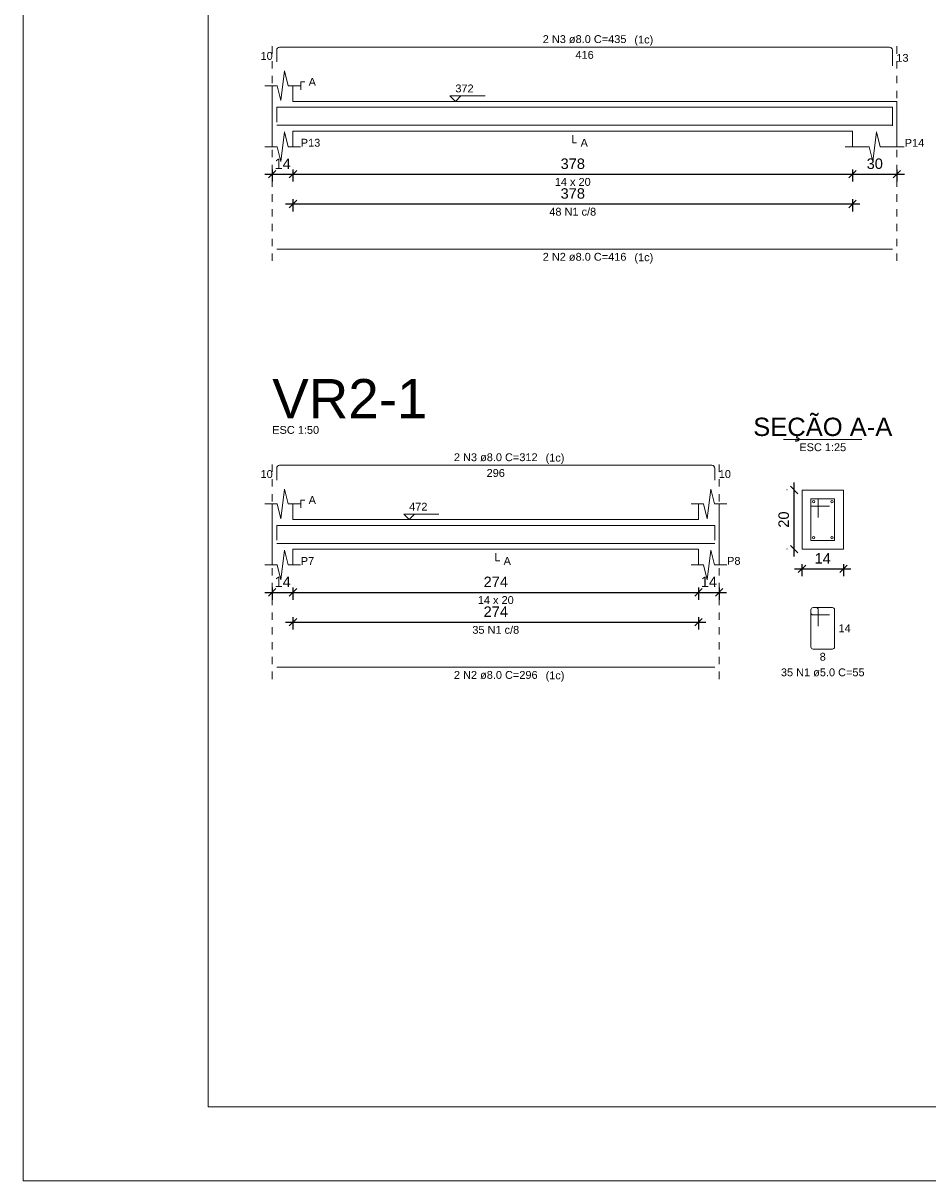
# Model space of a CAD drawing. Header units: millimetres. Extents: x 337 to 526, y -381 to -65.
# Tile 1 of 104: x 337 to 350, y -381 to -366. Entities that reach past the tile are written whole.
import ezdxf

# ---------------------------------------------------------------- set-up
doc = ezdxf.new("R2010")
doc.units = ezdxf.units.MM
doc.header["$MEASUREMENT"] = 0
doc.linetypes.add('Dashed', pattern=[0.75, 0.5, -0.25])
doc.layers.get('0').update_dxf_attribs({"lineweight": 5})
for name, color, linetype, lineweight in [('Descrição da armadura', 7, 'Continuous', 5), ('DT-Barras na forma', 1, 'Continuous', 20), ('DT-Barras no corte', 5, 'Continuous', 5), ('DT-Barras rebatidas', 1, 'Continuous', 20), ('DT-Cotas', 7, 'Continuous', 5), ('DT-Forma', 5, 'Continuous', 5), ('DT-Pontilhado', 7, 'Dashed', 5), ('DT-Textos', 7, 'Continuous', 5), ('DT-Título', 102, 'Continuous', 20), ('PRANCHA 01', 7, 'Continuous', 20), ('Textos armaduras', 7, 'Continuous', 5)]:
    doc.layers.add(name, color=color, linetype=linetype, lineweight=lineweight)
doc.styles.add('Arial', font='arial.ttf')
doc.dimstyles.new('UM_25.000000', dxfattribs={"dimtxt": 0.18, "dimasz": 0.1, "dimexe": 0.1, "dimexo": 0.2, "dimgap": 0, "dimtad": 1, "dimtih": 1, "dimtoh": 1, "dimdec": 1, "dimlfac": 25, "dimzin": 0, "dimdsep": 46, "dimtxsty": 'Standard', "dimcen": 0.09, "dimdle": 0.1, "dimadec": 1, "dimazin": 2, "dimtfac": 1, "dimtdec": 4, "dimtofl": 0, "dimtmove": 0, "dimatfit": 3, "dimfxl": 1, "dimtolj": 1, "dimarcsym": 0})
doc.dimstyles.new('UM_50.000000', dxfattribs={"dimtxt": 0.18, "dimasz": 0.1, "dimexe": 0.1, "dimexo": 0.2, "dimgap": 0, "dimtad": 1, "dimtih": 1, "dimtoh": 1, "dimdec": 1, "dimlfac": 50, "dimzin": 0, "dimdsep": 46, "dimtxsty": 'Standard', "dimcen": 0.09, "dimdle": 0.1, "dimadec": 1, "dimazin": 2, "dimtfac": 1, "dimtdec": 4, "dimtofl": 0, "dimtmove": 0, "dimatfit": 3, "dimfxl": 1, "dimtolj": 1, "dimarcsym": 0})

# ---------------------------------------------------------------- blocks, each defined once
blk = doc.blocks.new('_Oblique')
at = {"color": 0, "linetype": 'ByBlock', "lineweight": -2}
blk.add_line((-0.5, -0.5), (0.5, 0.5), dxfattribs=at)
blk = doc.blocks.new('*D554')
at = {"layer": 'Defpoints', "color": 0, "transparency": 16777216}
for p in [(340.797, -367.293), (341.077, -367.293), (341.077, -367.558)]:
    blk.add_point(p, dxfattribs=at)
at = {"layer": 'DT-Cotas', "color": 0, "lineweight": -2, "transparency": 16777216}
for p, q in [((340.797, -367.493), (340.797, -367.658)), ((341.077, -367.493), (341.077, -367.658)), ((340.697, -367.558), (341.177, -367.558))]:
    blk.add_line(p, q, dxfattribs=at)
at = {"layer": 'DT-Cotas', "color": 0, "lineweight": -2, "transparency": 16777216, "xscale": 0.1, "yscale": 0.1, "zscale": 0.1, "rotation": 180}
blk.add_blockref('_Oblique', (340.797, -367.558), dxfattribs=at)
at = {"layer": 'DT-Cotas', "color": 0, "lineweight": -2, "transparency": 16777216, "xscale": 0.1, "yscale": 0.1, "zscale": 0.1}
blk.add_blockref('_Oblique', (341.077, -367.558), dxfattribs=at)
at = {"layer": 'DT-Cotas', "color": 7, "transparency": 16777216, "insert": (340.937, -367.417), "char_height": 0.1412, "attachment_point": 5, "rotation": 0.0057, "style": 'Arial'}
blk.add_mtext('\\A1;14', dxfattribs=at)
blk = doc.blocks.new('*D555')
at = {"layer": 'Defpoints', "color": 0, "transparency": 16777216}
for p in [(341.077, -367.293), (348.637, -367.293), (348.637, -367.558)]:
    blk.add_point(p, dxfattribs=at)
at = {"layer": 'DT-Cotas', "color": 0, "lineweight": -2, "transparency": 16777216}
for p, q in [((341.077, -367.493), (341.077, -367.658)), ((348.637, -367.493), (348.637, -367.658)), ((340.977, -367.558), (348.737, -367.558))]:
    blk.add_line(p, q, dxfattribs=at)
at = {"layer": 'DT-Cotas', "color": 0, "lineweight": -2, "transparency": 16777216, "xscale": 0.1, "yscale": 0.1, "zscale": 0.1, "rotation": 180}
blk.add_blockref('_Oblique', (341.077, -367.558), dxfattribs=at)
at = {"layer": 'DT-Cotas', "color": 0, "lineweight": -2, "transparency": 16777216, "xscale": 0.1, "yscale": 0.1, "zscale": 0.1}
blk.add_blockref('_Oblique', (348.637, -367.558), dxfattribs=at)
at = {"layer": 'DT-Cotas', "color": 7, "transparency": 16777216, "insert": (344.857, -367.417), "char_height": 0.1412, "attachment_point": 5, "rotation": 0.0057, "style": 'Arial'}
blk.add_mtext('\\A1;378', dxfattribs=at)
blk = doc.blocks.new('*D556')
at = {"layer": 'Defpoints', "color": 0, "transparency": 16777216}
for p in [(348.637, -367.293), (349.237, -367.293), (349.237, -367.558)]:
    blk.add_point(p, dxfattribs=at)
at = {"layer": 'DT-Cotas', "color": 0, "lineweight": -2, "transparency": 16777216}
for p, q in [((348.637, -367.493), (348.637, -367.658)), ((349.237, -367.493), (349.237, -367.658)), ((348.537, -367.558), (349.337, -367.558))]:
    blk.add_line(p, q, dxfattribs=at)
at = {"layer": 'DT-Cotas', "color": 0, "lineweight": -2, "transparency": 16777216, "xscale": 0.1, "yscale": 0.1, "zscale": 0.1, "rotation": 180}
blk.add_blockref('_Oblique', (348.637, -367.558), dxfattribs=at)
at = {"layer": 'DT-Cotas', "color": 0, "lineweight": -2, "transparency": 16777216, "xscale": 0.1, "yscale": 0.1, "zscale": 0.1}
blk.add_blockref('_Oblique', (349.237, -367.558), dxfattribs=at)
at = {"layer": 'DT-Cotas', "color": 7, "transparency": 16777216, "insert": (348.937, -367.417), "char_height": 0.1412, "attachment_point": 5, "rotation": 0.0057, "style": 'Arial'}
blk.add_mtext('\\A1;30', dxfattribs=at)
blk = doc.blocks.new('*D557')
at = {"layer": 'Defpoints', "color": 0, "transparency": 16777216}
for p in [(341.077, -367.695), (348.637, -367.695), (348.637, -367.96)]:
    blk.add_point(p, dxfattribs=at)
at = {"layer": 'DT-Cotas', "color": 0, "lineweight": -2, "transparency": 16777216}
for p, q in [((340.977, -367.96), (348.737, -367.96)), ((341.077, -367.895), (341.077, -368.06)), ((348.637, -367.895), (348.637, -368.06))]:
    blk.add_line(p, q, dxfattribs=at)
at = {"layer": 'DT-Cotas', "color": 0, "lineweight": -2, "transparency": 16777216, "xscale": 0.1, "yscale": 0.1, "zscale": 0.1, "rotation": 180}
blk.add_blockref('_Oblique', (341.077, -367.96), dxfattribs=at)
at = {"layer": 'DT-Cotas', "color": 0, "lineweight": -2, "transparency": 16777216, "xscale": 0.1, "yscale": 0.1, "zscale": 0.1}
blk.add_blockref('_Oblique', (348.637, -367.96), dxfattribs=at)
at = {"layer": 'DT-Cotas', "color": 7, "transparency": 16777216, "insert": (344.857, -367.819), "char_height": 0.1412, "attachment_point": 5, "rotation": 0.0057, "style": 'Arial'}
blk.add_mtext('\\A1;378', dxfattribs=at)
blk = doc.blocks.new('*D566')
at = {"layer": 'Defpoints', "color": 0, "transparency": 16777216}
for p in [(340.797, -372.942), (341.077, -372.942), (341.077, -373.207)]:
    blk.add_point(p, dxfattribs=at)
at = {"layer": 'DT-Cotas', "color": 0, "lineweight": -2, "transparency": 16777216}
for p, q in [((340.797, -373.142), (340.797, -373.307)), ((341.077, -373.142), (341.077, -373.307)), ((340.697, -373.207), (341.177, -373.207))]:
    blk.add_line(p, q, dxfattribs=at)
at = {"layer": 'DT-Cotas', "color": 0, "lineweight": -2, "transparency": 16777216, "xscale": 0.1, "yscale": 0.1, "zscale": 0.1, "rotation": 180}
blk.add_blockref('_Oblique', (340.797, -373.207), dxfattribs=at)
at = {"layer": 'DT-Cotas', "color": 0, "lineweight": -2, "transparency": 16777216, "xscale": 0.1, "yscale": 0.1, "zscale": 0.1}
blk.add_blockref('_Oblique', (341.077, -373.207), dxfattribs=at)
at = {"layer": 'DT-Cotas', "color": 7, "transparency": 16777216, "insert": (340.937, -373.065), "char_height": 0.1412, "attachment_point": 5, "rotation": 0.0057, "style": 'Arial'}
blk.add_mtext('\\A1;14', dxfattribs=at)
blk = doc.blocks.new('*D567')
at = {"layer": 'Defpoints', "color": 0, "transparency": 16777216}
for p in [(341.077, -372.942), (346.556, -372.942), (346.556, -373.207)]:
    blk.add_point(p, dxfattribs=at)
at = {"layer": 'DT-Cotas', "color": 0, "lineweight": -2, "transparency": 16777216}
for p, q in [((341.077, -373.142), (341.077, -373.307)), ((346.556, -373.142), (346.556, -373.307)), ((340.977, -373.207), (346.656, -373.207))]:
    blk.add_line(p, q, dxfattribs=at)
at = {"layer": 'DT-Cotas', "color": 0, "lineweight": -2, "transparency": 16777216, "xscale": 0.1, "yscale": 0.1, "zscale": 0.1, "rotation": 180}
blk.add_blockref('_Oblique', (341.077, -373.207), dxfattribs=at)
at = {"layer": 'DT-Cotas', "color": 0, "lineweight": -2, "transparency": 16777216, "xscale": 0.1, "yscale": 0.1, "zscale": 0.1}
blk.add_blockref('_Oblique', (346.556, -373.207), dxfattribs=at)
at = {"layer": 'DT-Cotas', "color": 7, "transparency": 16777216, "insert": (343.817, -373.065), "char_height": 0.1412, "attachment_point": 5, "rotation": 0.0057, "style": 'Arial'}
blk.add_mtext('\\A1;274', dxfattribs=at)
blk = doc.blocks.new('*D568')
at = {"layer": 'Defpoints', "color": 0, "transparency": 16777216}
for p in [(346.556, -372.942), (346.836, -372.942), (346.836, -373.207)]:
    blk.add_point(p, dxfattribs=at)
at = {"layer": 'DT-Cotas', "color": 0, "lineweight": -2, "transparency": 16777216}
for p, q in [((346.556, -373.142), (346.556, -373.307)), ((346.836, -373.142), (346.836, -373.307)), ((346.456, -373.207), (346.936, -373.207))]:
    blk.add_line(p, q, dxfattribs=at)
at = {"layer": 'DT-Cotas', "color": 0, "lineweight": -2, "transparency": 16777216, "xscale": 0.1, "yscale": 0.1, "zscale": 0.1, "rotation": 180}
blk.add_blockref('_Oblique', (346.556, -373.207), dxfattribs=at)
at = {"layer": 'DT-Cotas', "color": 0, "lineweight": -2, "transparency": 16777216, "xscale": 0.1, "yscale": 0.1, "zscale": 0.1}
blk.add_blockref('_Oblique', (346.836, -373.207), dxfattribs=at)
at = {"layer": 'DT-Cotas', "color": 7, "transparency": 16777216, "insert": (346.696, -373.065), "char_height": 0.1412, "attachment_point": 5, "rotation": 0.0057, "style": 'Arial'}
blk.add_mtext('\\A1;14', dxfattribs=at)
blk = doc.blocks.new('*D569')
at = {"layer": 'Defpoints', "color": 0, "transparency": 16777216}
for p in [(341.077, -373.344), (346.556, -373.344), (346.556, -373.609)]:
    blk.add_point(p, dxfattribs=at)
at = {"layer": 'DT-Cotas', "color": 0, "lineweight": -2, "transparency": 16777216}
for p, q in [((340.977, -373.609), (346.656, -373.609)), ((341.077, -373.544), (341.077, -373.709)), ((346.556, -373.544), (346.556, -373.709))]:
    blk.add_line(p, q, dxfattribs=at)
at = {"layer": 'DT-Cotas', "color": 0, "lineweight": -2, "transparency": 16777216, "xscale": 0.1, "yscale": 0.1, "zscale": 0.1, "rotation": 180}
blk.add_blockref('_Oblique', (341.077, -373.609), dxfattribs=at)
at = {"layer": 'DT-Cotas', "color": 0, "lineweight": -2, "transparency": 16777216, "xscale": 0.1, "yscale": 0.1, "zscale": 0.1}
blk.add_blockref('_Oblique', (346.556, -373.609), dxfattribs=at)
at = {"layer": 'DT-Cotas', "color": 7, "transparency": 16777216, "insert": (343.817, -373.468), "char_height": 0.1412, "attachment_point": 5, "rotation": 0.0057, "style": 'Arial'}
blk.add_mtext('\\A1;274', dxfattribs=at)
blk = doc.blocks.new('*D570')
at = {"layer": 'Defpoints', "color": 0, "transparency": 16777216}
for p in [(347.848, -371.824), (347.954, -371.824), (347.954, -372.624)]:
    blk.add_point(p, dxfattribs=at)
at = {"layer": 'DT-Cotas', "color": 0, "lineweight": -2, "transparency": 16777216}
for p, q in [((347.848, -372.724), (347.848, -371.724)), ((347.754, -371.824), (347.748, -371.824)), ((347.754, -372.624), (347.748, -372.624))]:
    blk.add_line(p, q, dxfattribs=at)
at = {"layer": 'DT-Cotas', "color": 0, "lineweight": -2, "transparency": 16777216, "xscale": 0.1, "yscale": 0.1, "zscale": 0.1}
for p, rotation in [((347.848, -371.824), 90), ((347.848, -372.624), 270)]:
    blk.add_blockref('_Oblique', p, dxfattribs=dict(at, rotation=rotation))
at = {"layer": 'DT-Cotas', "color": 7, "transparency": 16777216, "insert": (347.707, -372.224), "char_height": 0.1412, "attachment_point": 5, "rotation": 90, "style": 'Arial'}
blk.add_mtext('\\A1;20', dxfattribs=at)
blk = doc.blocks.new('*D571')
at = {"layer": 'Defpoints', "color": 0, "transparency": 16777216}
for p in [(347.954, -372.624), (348.514, -372.624), (348.514, -372.889)]:
    blk.add_point(p, dxfattribs=at)
at = {"layer": 'DT-Cotas', "color": 0, "lineweight": -2, "transparency": 16777216}
for p, q in [((347.954, -372.824), (347.954, -372.989)), ((348.514, -372.824), (348.514, -372.989)), ((347.854, -372.889), (348.614, -372.889))]:
    blk.add_line(p, q, dxfattribs=at)
at = {"layer": 'DT-Cotas', "color": 0, "lineweight": -2, "transparency": 16777216, "xscale": 0.1, "yscale": 0.1, "zscale": 0.1, "rotation": 180}
blk.add_blockref('_Oblique', (347.954, -372.889), dxfattribs=at)
at = {"layer": 'DT-Cotas', "color": 0, "lineweight": -2, "transparency": 16777216, "xscale": 0.1, "yscale": 0.1, "zscale": 0.1}
blk.add_blockref('_Oblique', (348.514, -372.889), dxfattribs=at)
at = {"layer": 'DT-Cotas', "color": 7, "transparency": 16777216, "insert": (348.234, -372.748), "char_height": 0.1412, "attachment_point": 5, "rotation": 0.0057, "style": 'Arial'}
blk.add_mtext('\\A1;14', dxfattribs=at)

msp = doc.modelspace()

# ---------------------------------------------------------------- linework, layer by layer
at = {"layer": 'DT-Barras na forma'}
for p, q in [((348.1744, -371.9442), (348.0744, -371.9442)), ((348.0744, -371.9442), (348.0744, -372.5042)), ((348.3944, -371.9442), (348.0744, -371.9442)), ((348.0744, -371.9442), (348.0744, -372.0442)), ((348.0744, -372.0442), (348.3244, -372.0442)), ((348.1744, -372.1942), (348.1744, -371.9442)), ((348.3944, -372.5042), (348.3944, -371.9442)), ((348.0744, -372.5042), (348.3944, -372.5042))]:
    msp.add_line(p, q, dxfattribs=at)
for points in [[(340.8566, -366.8533), (340.8566, -366.6533), (349.1766, -366.6533), (349.1766, -366.9051)], [(340.8566, -366.8973), (349.1766, -366.8973)], [(340.8566, -372.5022), (340.8566, -372.3022), (346.7764, -372.3022), (346.7764, -372.5022)], [(340.8566, -372.5462), (346.7764, -372.5462)]]:
    msp.add_lwpolyline(points, dxfattribs=at)
at = {"layer": 'DT-Barras no corte'}
for centre in [(348.1104, -371.9802), (348.3584, -371.9802), (348.1104, -372.4682), (348.3584, -372.4682)]:
    msp.add_circle(centre, 0.016, dxfattribs=at)
at = {"layer": 'DT-Barras rebatidas'}
for p, q in [((340.8566, -366.0414), (340.8566, -365.8814)), ((340.8966, -365.8414), (349.1366, -365.8414)), ((349.1766, -365.8814), (349.1766, -366.0932)), ((340.8566, -368.5706), (349.1766, -368.5706)), ((340.8566, -371.6903), (340.8566, -371.5303)), ((340.8966, -371.4903), (346.7364, -371.4903)), ((346.7764, -371.5303), (346.7764, -371.6903)), ((348.0744, -373.4425), (348.0744, -373.9425)), ((348.0744, -373.4425), (348.0744, -373.4825)), ((348.1444, -373.4125), (348.1044, -373.4125)), ((348.3644, -373.4125), (348.1044, -373.4125)), ((348.1744, -373.6625), (348.1744, -373.4425)), ((348.3944, -373.9425), (348.3944, -373.4425)), ((348.1044, -373.5125), (348.3244, -373.5125)), ((348.1044, -373.9725), (348.3644, -373.9725)), ((340.8566, -374.2194), (346.7764, -374.2194))]:
    msp.add_line(p, q, dxfattribs=at)
for centre, radius, start, end in [((340.8966, -365.8814), 0.04, 90, 180), ((349.1366, -365.8814), 0.04, 0, 90), ((340.8966, -371.5303), 0.04, 90, 180), ((346.7364, -371.5303), 0.04, 0, 90), ((348.1044, -373.4425), 0.03, 90, 180), ((348.1044, -373.4425), 0.03, 90, 180), ((348.1044, -373.4825), 0.03, 180, 270), ((348.1444, -373.4425), 0.03, 0, 90), ((348.3644, -373.4425), 0.03, 0, 90), ((348.1044, -373.9425), 0.03, 180, 270), ((348.3644, -373.9425), 0.03, 270, 0)]:
    msp.add_arc(centre, radius, start, end, dxfattribs=at)
at = {"layer": 'DT-Forma'}
for p, q in [((340.9116, -366.5635), (340.9616, -366.1635)), ((340.9616, -366.1635), (341.0116, -366.3635)), ((340.6966, -366.3635), (340.8616, -366.3635)), ((340.7966, -366.5753), (340.7966, -366.3635)), ((340.8616, -366.3635), (340.9116, -366.5635)), ((341.0116, -366.3635), (341.1766, -366.3635)), ((341.0766, -366.3635), (341.0766, -366.5753)), ((341.0766, -366.5753), (348.6366, -366.5753)), ((348.6366, -366.5753), (349.2366, -366.5753)), ((340.7966, -366.9753), (340.7966, -367.1871)), ((340.9116, -367.3871), (340.9616, -366.9871)), ((340.9616, -366.9871), (341.0116, -367.1871)), ((341.0766, -367.1871), (341.0766, -366.9753)), ((341.0766, -366.9753), (348.6366, -366.9753)), ((348.6366, -366.9753), (348.6366, -367.1871)), ((348.9116, -367.3871), (348.9616, -366.9871)), ((348.9616, -366.9871), (349.0116, -367.1871)), ((349.2366, -367.1871), (349.2366, -366.9753)), ((340.6966, -367.1871), (340.8616, -367.1871)), ((340.8616, -367.1871), (340.9116, -367.3871)), ((341.0116, -367.1871), (341.1766, -367.1871)), ((348.5366, -367.1871), (348.8616, -367.1871)), ((348.8616, -367.1871), (348.9116, -367.3871)), ((349.0116, -367.1871), (349.3366, -367.1871)), ((340.9116, -372.2124), (340.9616, -371.8124)), ((340.9616, -371.8124), (341.0116, -372.0124)), ((346.6714, -372.2124), (346.7214, -371.8124)), ((346.7214, -371.8124), (346.7714, -372.0124)), ((348.5144, -371.8242), (347.9544, -371.8242)), ((347.9544, -371.8242), (347.9544, -371.8242)), ((347.9544, -371.8242), (347.9544, -372.6242)), ((348.5144, -372.6242), (348.5144, -371.8242)), ((348.5144, -371.8242), (348.5144, -371.8242)), ((340.6966, -372.0124), (340.8616, -372.0124)), ((340.7966, -372.2242), (340.7966, -372.0124)), ((340.8616, -372.0124), (340.9116, -372.2124)), ((341.0116, -372.0124), (341.1766, -372.0124)), ((341.0766, -372.0124), (341.0766, -372.2242)), ((346.4564, -372.0124), (346.6214, -372.0124)), ((346.5564, -372.2242), (346.5564, -372.0124)), ((346.6214, -372.0124), (346.6714, -372.2124)), ((346.7714, -372.0124), (346.9364, -372.0124)), ((346.8364, -372.0124), (346.8364, -372.2242)), ((341.0766, -372.2242), (346.5564, -372.2242)), ((340.7966, -372.6242), (340.7966, -372.836)), ((340.9116, -373.036), (340.9616, -372.636)), ((340.9616, -372.636), (341.0116, -372.836)), ((341.0766, -372.836), (341.0766, -372.6242)), ((341.0766, -372.6242), (346.5564, -372.6242)), ((346.5564, -372.6242), (346.5564, -372.836)), ((346.6714, -373.036), (346.7214, -372.636)), ((346.7214, -372.636), (346.7714, -372.836)), ((346.8364, -372.836), (346.8364, -372.6242)), ((347.9544, -372.6242), (348.5144, -372.6242)), ((347.9544, -372.6242), (347.9544, -372.6242)), ((348.5144, -372.6242), (348.5144, -372.6242)), ((340.6966, -372.836), (340.8616, -372.836)), ((340.8616, -372.836), (340.9116, -373.036)), ((341.0116, -372.836), (341.1766, -372.836)), ((346.4564, -372.836), (346.6214, -372.836)), ((346.6214, -372.836), (346.6714, -373.036)), ((346.7714, -372.836), (346.9364, -372.836))]:
    msp.add_line(p, q, dxfattribs=at)
at = {"layer": 'DT-Forma', "linetype": 'Continuous'}
for p, q in [((340.7966, -366.9753), (340.7966, -366.5753)), ((349.2366, -366.5753), (349.2366, -366.9753)), ((340.7966, -372.6242), (340.7966, -372.2242)), ((346.8364, -372.2242), (346.8364, -372.6242))]:
    msp.add_line(p, q, dxfattribs=at)
at = {"layer": 'DT-Pontilhado', "ltscale": 0.2}
for p, q in [((340.7966, -368.7294), (340.7966, -365.7355)), ((349.2366, -368.7294), (349.2366, -365.7355)), ((340.7966, -374.3783), (340.7966, -371.3844)), ((346.8364, -374.3783), (346.8364, -371.3844))]:
    msp.add_line(p, q, dxfattribs=at)
at = {"layer": 'DT-Textos'}
msp.add_line((347.7049, -371.1417), (348.7639, -371.1417), dxfattribs=at)
for points in [[(341.1825, -366.4165), (341.1825, -366.3106), (341.2355, -366.3106)], [(343.3446, -366.5012), (343.2705, -366.5753), (343.1964, -366.5012), (343.6729, -366.5012)], [(344.8566, -367.0283), (344.8566, -367.1342), (344.9096, -367.1342)], [(341.1825, -372.0653), (341.1825, -371.9594), (341.2355, -371.9594)], [(342.7206, -372.1501), (342.6465, -372.2242), (342.5723, -372.1501), (343.0489, -372.1501)], [(343.8165, -372.6771), (343.8165, -372.783), (343.8695, -372.783)]]:
    msp.add_lwpolyline(points, dxfattribs=at)
at = {"layer": 'PRANCHA 01'}
msp.add_lwpolyline([(337.4312, -381.1573), (421.5312, -381.1573), (421.5312, -321.7573), (337.4312, -321.7573), (337.4312, -381.1573)], dxfattribs=at)
msp.add_lwpolyline([(339.9312, -380.1573), (420.5312, -380.1573), (420.5312, -322.7573), (339.9312, -322.7573)], close=True, dxfattribs=at)

# ---------------------------------------------------------------- texts
at = {"layer": 'Descrição da armadura', "linetype": 'Continuous', "char_height": 0.1059, "attachment_point": 8, "line_spacing_factor": 0.798, "style": 'Arial'}
for s, insert, width in [('2 N3 ø8.0 C=435', (345.0166, -365.7885), 2.267374), ('48 N1 c/8', (344.8566, -368.1191), 1.269695), ('2 N2 ø8.0 C=416', (345.0166, -368.7294), 2.267374), ('2 N3 ø8.0 C=312', (343.8165, -371.4373), 2.267374), ('35 N1 c/8', (343.8165, -373.7679), 1.269695), ('2 N2 ø8.0 C=296', (343.8165, -374.3783), 2.267374), ('35 N1 ø5.0 C=55', (348.2344, -374.3432), 2.267374)]:
    msp.add_mtext(s, dxfattribs=dict(at, insert=insert, width=width))
at = {"layer": 'DT-Textos', "line_spacing_factor": 0.798, "style": 'Arial'}
for s, insert, char_height, width, attachment_point in [('(1c)', (345.6897, -365.8235), 0.1059, 0.518615, 7), ('A', (341.2884, -366.3635), 0.1059, 0.200858, 7), ('372', (343.2705, -366.4536), 0.1059, 0.50244, 7), ('P13', (341.1825, -367.1871), 0.1059, 0.535819, 7), ('A', (344.9625, -367.1871), 0.1059, 0.200858, 7), ('P14', (349.3425, -367.1871), 0.1059, 0.535819, 7), ('14 x 20', (344.8566, -367.7166), 0.1059, 0.987824, 8), ('(1c)', (345.6897, -368.7645), 0.1059, 0.518615, 7), ('SEÇÃO A-A', (348.2347, -371.1704), 0.2471, 4.09988, 8), ('ESC 1:50', (340.7966, -371.0667), 0.1059, 1.288964, 7), ('ESC 1:25', (348.2344, -371.3006), 0.1059, 1.288964, 8), ('(1c)', (344.4897, -371.4724), 0.1059, 0.518615, 7), ('A', (341.2884, -372.0124), 0.1059, 0.200858, 7), ('472', (342.6465, -372.1024), 0.1059, 0.50244, 7), ('P7', (341.1825, -372.836), 0.1059, 0.368339, 7), ('A', (343.9224, -372.836), 0.1059, 0.200858, 7), ('P8', (346.9423, -372.836), 0.1059, 0.368339, 7), ('14 x 20', (343.8165, -373.3655), 0.1059, 0.987824, 8), ('(1c)', (344.4897, -374.4134), 0.1059, 0.518615, 7)]:
    msp.add_mtext(s, dxfattribs=dict(at, insert=insert, char_height=char_height, width=width, attachment_point=attachment_point))
at = {"layer": 'DT-Título', "insert": (340.7966, -370.8549), "char_height": 0.5295, "width": 4.267875, "attachment_point": 7, "line_spacing_factor": 0.798, "style": 'Arial'}
msp.add_mtext('VR2-1', dxfattribs=at)
at = {"layer": 'Textos armaduras', "linetype": 'Continuous', "char_height": 0.1059, "attachment_point": 7, "line_spacing_factor": 0.798, "style": 'Arial'}
for s, insert, width in [('10', (340.6387, -366.0144), 0.329953), ('416', (344.8929, -366.0003), 0.494929), ('13', (349.2296, -366.0403), 0.329953), ('10', (340.6387, -371.6632), 0.329953), ('296', (343.6928, -371.6491), 0.494929), ('10', (346.8294, -371.6632), 0.329953), ('14', (348.4473, -373.7455), 0.329953), ('8', (348.1931, -374.1314), 0.164976)]:
    msp.add_mtext(s, dxfattribs=dict(at, insert=insert, width=width))

# ---------------------------------------------------------------- dimensions: what is measured, and where the dimension line sits
at = {"layer": 'DT-Cotas'}
for base, p1, p2, dimstyle, override, picture, middle in [((341.0766, -367.5578), (340.7966, -367.293), (341.0766, -367.293), 'UM_50.000000', {"dimtxt": 0.1412, "dimasz": 0.1, "dimexe": 0.1, "dimexo": 0.2, "dimtad": 1, "dimtih": 0, "dimtoh": 0, "dimdec": 1, "dimlfac": 50, "dimzin": 8, "dimtxsty": 'Arial', "dimblk": 'Oblique', "dimblk1": 'Oblique', "dimblk2": 'Oblique', "dimsah": 1, "dimdle": 0.1, "dimse1": 0, "dimse2": 0, "dimclrt": 7, "dimadec": 1, "dimazin": 3, "dimtmove": 2, "dimldrblk": 'Oblique'}, '*D554', (340.9366, -367.4166)), ((348.6366, -367.5578), (341.0766, -367.293), (348.6366, -367.293), 'UM_50.000000', {"dimtxt": 0.1412, "dimasz": 0.1, "dimexe": 0.1, "dimexo": 0.2, "dimtad": 1, "dimtih": 0, "dimtoh": 0, "dimdec": 1, "dimlfac": 50, "dimzin": 8, "dimtxsty": 'Arial', "dimblk": 'Oblique', "dimblk1": 'Oblique', "dimblk2": 'Oblique', "dimsah": 1, "dimdle": 0.1, "dimse1": 0, "dimse2": 0, "dimclrt": 7, "dimadec": 1, "dimazin": 3, "dimtmove": 2, "dimldrblk": 'Oblique'}, '*D555', (344.8566, -367.4166)), ((349.2366, -367.5578), (348.6366, -367.293), (349.2366, -367.293), 'UM_50.000000', {"dimtxt": 0.1412, "dimasz": 0.1, "dimexe": 0.1, "dimexo": 0.2, "dimtad": 1, "dimtih": 0, "dimtoh": 0, "dimdec": 1, "dimlfac": 50, "dimzin": 8, "dimtxsty": 'Arial', "dimblk": 'Oblique', "dimblk1": 'Oblique', "dimblk2": 'Oblique', "dimsah": 1, "dimdle": 0.1, "dimse1": 0, "dimse2": 0, "dimclrt": 7, "dimadec": 1, "dimazin": 3, "dimtmove": 2, "dimldrblk": 'Oblique'}, '*D556', (348.9366, -367.4166)), ((348.6366, -367.9602), (341.0766, -367.6955), (348.6366, -367.6955), 'UM_50.000000', {"dimtxt": 0.1412, "dimasz": 0.1, "dimexe": 0.1, "dimexo": 0.2, "dimtad": 1, "dimtih": 0, "dimtoh": 0, "dimdec": 1, "dimlfac": 50, "dimzin": 8, "dimtxsty": 'Arial', "dimblk": 'Oblique', "dimblk1": 'Oblique', "dimblk2": 'Oblique', "dimsah": 1, "dimdle": 0.1, "dimse1": 0, "dimse2": 0, "dimclrt": 7, "dimadec": 1, "dimazin": 3, "dimtmove": 2, "dimldrblk": 'Oblique'}, '*D557', (344.8566, -367.819)), ((348.5144, -372.8889), (347.9544, -372.6242), (348.5144, -372.6242), 'UM_25.000000', {"dimtxt": 0.1412, "dimasz": 0.1, "dimexe": 0.1, "dimexo": 0.2, "dimtad": 1, "dimtih": 0, "dimtoh": 0, "dimdec": 1, "dimlfac": 25, "dimzin": 8, "dimtxsty": 'Arial', "dimblk": 'Oblique', "dimblk1": 'Oblique', "dimblk2": 'Oblique', "dimsah": 1, "dimdle": 0.1, "dimse1": 0, "dimse2": 0, "dimclrt": 7, "dimadec": 1, "dimazin": 3, "dimtmove": 2, "dimldrblk": 'Oblique'}, '*D571', (348.2344, -372.7477)), ((341.0766, -373.2066), (340.7966, -372.9419), (341.0766, -372.9419), 'UM_50.000000', {"dimtxt": 0.1412, "dimasz": 0.1, "dimexe": 0.1, "dimexo": 0.2, "dimtad": 1, "dimtih": 0, "dimtoh": 0, "dimdec": 1, "dimlfac": 50, "dimzin": 8, "dimtxsty": 'Arial', "dimblk": 'Oblique', "dimblk1": 'Oblique', "dimblk2": 'Oblique', "dimsah": 1, "dimdle": 0.1, "dimse1": 0, "dimse2": 0, "dimclrt": 7, "dimadec": 1, "dimazin": 3, "dimtmove": 2, "dimldrblk": 'Oblique'}, '*D566', (340.9366, -373.0654)), ((346.5564, -373.2066), (341.0766, -372.9419), (346.5564, -372.9419), 'UM_50.000000', {"dimtxt": 0.1412, "dimasz": 0.1, "dimexe": 0.1, "dimexo": 0.2, "dimtad": 1, "dimtih": 0, "dimtoh": 0, "dimdec": 1, "dimlfac": 50, "dimzin": 8, "dimtxsty": 'Arial', "dimblk": 'Oblique', "dimblk1": 'Oblique', "dimblk2": 'Oblique', "dimsah": 1, "dimdle": 0.1, "dimse1": 0, "dimse2": 0, "dimclrt": 7, "dimadec": 1, "dimazin": 3, "dimtmove": 2, "dimldrblk": 'Oblique'}, '*D567', (343.8165, -373.0654)), ((346.8364, -373.2066), (346.5564, -372.9419), (346.8364, -372.9419), 'UM_50.000000', {"dimtxt": 0.1412, "dimasz": 0.1, "dimexe": 0.1, "dimexo": 0.2, "dimtad": 1, "dimtih": 0, "dimtoh": 0, "dimdec": 1, "dimlfac": 50, "dimzin": 8, "dimtxsty": 'Arial', "dimblk": 'Oblique', "dimblk1": 'Oblique', "dimblk2": 'Oblique', "dimsah": 1, "dimdle": 0.1, "dimse1": 0, "dimse2": 0, "dimclrt": 7, "dimadec": 1, "dimazin": 3, "dimtmove": 2, "dimldrblk": 'Oblique'}, '*D568', (346.6964, -373.0654)), ((346.5564, -373.6091), (341.0766, -373.3443), (346.5564, -373.3443), 'UM_50.000000', {"dimtxt": 0.1412, "dimasz": 0.1, "dimexe": 0.1, "dimexo": 0.2, "dimtad": 1, "dimtih": 0, "dimtoh": 0, "dimdec": 1, "dimlfac": 50, "dimzin": 8, "dimtxsty": 'Arial', "dimblk": 'Oblique', "dimblk1": 'Oblique', "dimblk2": 'Oblique', "dimsah": 1, "dimdle": 0.1, "dimse1": 0, "dimse2": 0, "dimclrt": 7, "dimadec": 1, "dimazin": 3, "dimtmove": 2, "dimldrblk": 'Oblique'}, '*D569', (343.8165, -373.4679))]:
    dim = msp.add_linear_dim(base=base, p1=p1, p2=p2, dimstyle=dimstyle, override=override, dxfattribs=at)
    dim.commit()
    dim.dimension.update_dxf_attribs({"geometry": picture, "text_midpoint": middle, "dimtype": 160, "text_rotation": 0.00573})
dim = msp.add_linear_dim(base=(347.8485, -371.8242), p1=(347.9544, -372.6242), p2=(347.9544, -371.8242), angle=90, dimstyle='UM_25.000000', override={"dimtxt": 0.1412, "dimasz": 0.1, "dimexe": 0.1, "dimexo": 0.2, "dimtad": 1, "dimtih": 0, "dimtoh": 0, "dimdec": 1, "dimlfac": 25, "dimzin": 8, "dimtxsty": 'Arial', "dimblk": 'Oblique', "dimblk1": 'Oblique', "dimblk2": 'Oblique', "dimsah": 1, "dimdle": 0.1, "dimse1": 0, "dimse2": 0, "dimclrt": 7, "dimadec": 1, "dimazin": 3, "dimtmove": 2, "dimldrblk": 'Oblique'}, dxfattribs=at)
dim.commit()
dim.dimension.update_dxf_attribs({"geometry": '*D570', "text_midpoint": (347.7073, -372.2242), "dimtype": 160, "text_rotation": 90})

doc.saveas('drawing.dxf')
